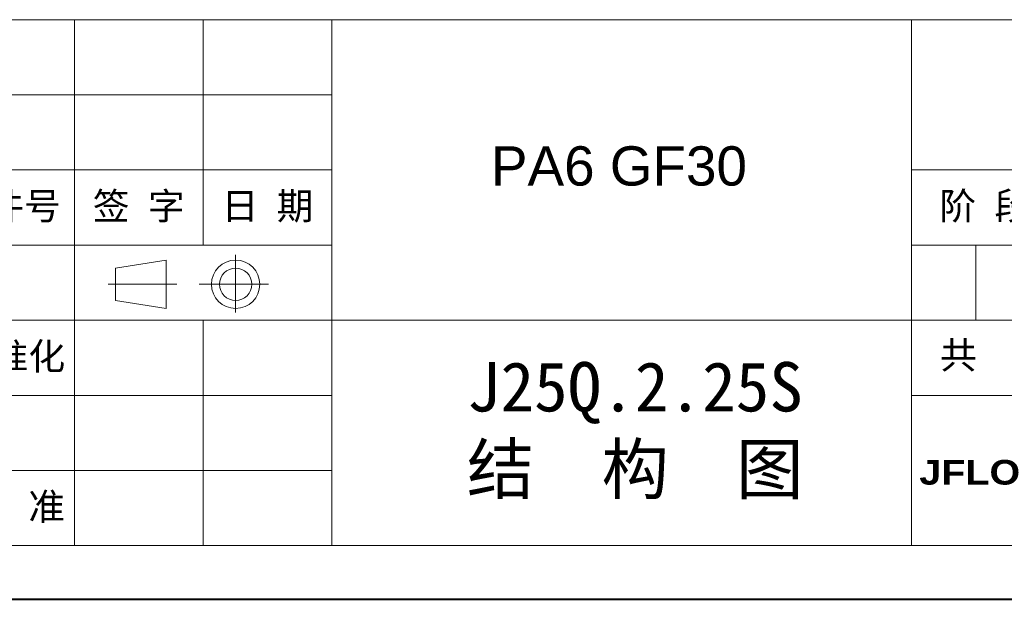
# Model space of a CAD drawing. Header units: millimetres. Extents: x 3117 to 4040, y -135 to 518.
# Tile 10 of 38: x 3727 to 3928, y -135 to -16. Entities that reach past the tile are written whole.
import ezdxf

# ---------------------------------------------------------------- set-up
doc = ezdxf.new("R2010")
doc.units = ezdxf.units.MM
doc.linetypes.add('CENTER2', pattern=[28.575, 19.05, -3.175, 3.175, -3.175])
doc.layers.add('标注', color=1, linetype='Continuous', lineweight=13)
doc.layers.add('标注线', color=7, linetype='Continuous', lineweight=15)
doc.styles.add('样式 6', font='仿宋_GB2312.ttf')

msp = doc.modelspace()

# ---------------------------------------------------------------- linework, layer by layer
at = {"color": 7, "lineweight": 13}
for p, q in [((3535.959, -15.967), (4027.854, -15.967)), ((3632.608, -123.562), (4027.854, -123.562))]:
    msp.add_line(p, q, dxfattribs=at)
at = {"color": 7, "lineweight": 15}
for p, q in [((3738.007, -15.967), (3738.007, -62.079)), ((3764.357, -15.967), (3764.357, -62.079)), ((3790.706, -15.967), (3790.706, -123.562)), ((3909.28, -123.562), (3909.28, -15.967)), ((3632.608, -31.338), (3790.706, -31.338)), ((3632.608, -46.708), (3790.706, -46.708)), ((3909.28, -46.708), (4027.854, -46.708)), ((3632.608, -62.079), (3790.706, -62.079)), ((3738.007, -62.079), (3738.007, -123.562)), ((3909.28, -62.079), (4027.854, -62.079)), ((3922.455, -77.45), (3922.455, -62.079)), ((3771.005, -75.899), (3771.005, -64.048)), ((3746.438, -66.81), (3756.786, -65.164)), ((3756.786, -75.045), (3756.786, -65.164)), ((3746.438, -66.81), (3746.438, -73.398)), ((3758.977, -70.104), (3744.916, -70.104)), ((3763.557, -70.104), (3777.704, -70.104)), ((3746.438, -73.398), (3756.786, -75.045)), ((3632.608, -77.45), (3893.909, -77.45)), ((3764.357, -77.45), (3764.357, -123.562)), ((3893.909, -77.45), (4027.854, -77.45)), ((3632.608, -92.82), (3790.706, -92.82)), ((3909.28, -92.82), (4027.854, -92.82)), ((3632.608, -108.191), (3790.706, -108.191))]:
    msp.add_line(p, q, dxfattribs=at)
at = {"color": 7, "lineweight": 40}
msp.add_line((3116.593, -134.541), (4038.833, -134.541), dxfattribs=at)
at = {"color": 7, "lineweight": 15}
for radius in [4.941, 3.294]:
    msp.add_circle((3771.005, -70.104), radius, dxfattribs=at)

# ---------------------------------------------------------------- texts
at = {"attachment_point": 1, "style": '样式 6'}
for s, insert, char_height in [('{\\fArial|b0|i0|c0|p32;PA6 GF30\\f楷体_GB2312|b0|i0|c134|p49;  }', (3823.231, -41.871), 8.03117), ('{\\C7;J25Q.2.25S\\P}结  构  图', (3818.304, -86.002), 10.10668)]:
    msp.add_mtext(s, dxfattribs=dict(at, insert=insert, char_height=char_height))
at = {"color": 7, "linetype": 'CENTER2', "lineweight": 18, "insert": (3907.603, -81.846), "char_height": 5.51273, "width": 59.55363, "attachment_point": 1, "style": '样式 6'}
msp.add_mtext('{\\fSimSun|b0|i0|c134|p2;  共       张}', dxfattribs=at)
at = {"layer": '标注', "color": 7, "lineweight": 9, "insert": (3910.854, -106.026), "char_height": 5.05179, "width": 49.60936, "attachment_point": 1, "style": '样式 6'}
msp.add_mtext('{\\fArial Black|b0|i0|c0|p34;JFLO}', dxfattribs=at)
at = {"layer": '标注线', "color": 7, "lineweight": 18, "char_height": 5.5127, "attachment_point": 5, "style": '样式 6'}
for s, insert, width in [('更改文件号', (3716.46, -54.394), 45.46037), ('签 字', (3751.182, -54.394), 26.34971), ('日 期', (3777.531, -54.394), 26.34971), ('阶 段 标 记', (3935.63, -54.394), 52.69941), ('标准化', (3724.858, -85.135), 35.6324), ('批  准', (3724.832, -115.876), 26.34971)]:
    msp.add_mtext(s, dxfattribs=dict(at, insert=insert, width=width))

doc.saveas('drawing.dxf')
